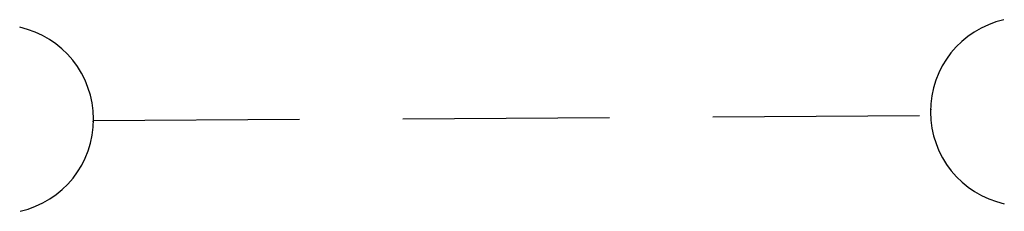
# Model space of a CAD drawing. Extents: x 0 to 1135, y 0 to 594.
# Tile 114 of 153: x 1080.84 to 1090.37, y 197.44 to 199.29. Entities that reach past the tile are written whole.
import ezdxf

# ---------------------------------------------------------------- set-up
doc = ezdxf.new("R2010")
doc.units = 0
doc.header["$LTSCALE"] = 2
doc.header["$MEASUREMENT"] = 0
doc.linetypes.add('AUSGEZOGEN', pattern=[0])
doc.linetypes.add('GESTRICH-X2', pattern=[1.5, 1, -0.5])
doc.layers.get('0').update_dxf_attribs({"color": 8, "linetype": 'AUSGEZOGEN'})
doc.layers.add('DURCHL', color=200, linetype='GESTRICH-X2')
doc.layers.add('SCHSYMBOL', color=200, linetype='AUSGEZOGEN')

# ---------------------------------------------------------------- blocks, each defined once
blk = doc.blocks.new('DL')
at = {"color": 0}
blk.add_arc((-0.3107, 0.0247), 0.9101, 282.5363, 77.4637, dxfattribs=at)
blk.add_point((0.5969, 0.0027), dxfattribs=at)

msp = doc.modelspace()

# ---------------------------------------------------------------- linework, layer by layer
at = {"layer": 'DURCHL'}
msp.add_line((1081.5529, 198.3185), (1089.6566, 198.3697), dxfattribs=at)
msp.add_line((1081.5529, 198.3185), (1089.6566, 198.3697), dxfattribs=at)

# ---------------------------------------------------------------- block references
at = {"layer": 'SCHSYMBOL'}
for p, rotation in [((1090.2595, 198.4289), 180.1471602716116), ((1090.2595, 198.4289), 180.1471602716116), ((1080.9582, 198.3072), 0.1471602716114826), ((1080.9582, 198.3072), 0.1471602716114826)]:
    msp.add_blockref('DL', p, dxfattribs=dict(at, rotation=rotation))

doc.saveas('drawing.dxf')
